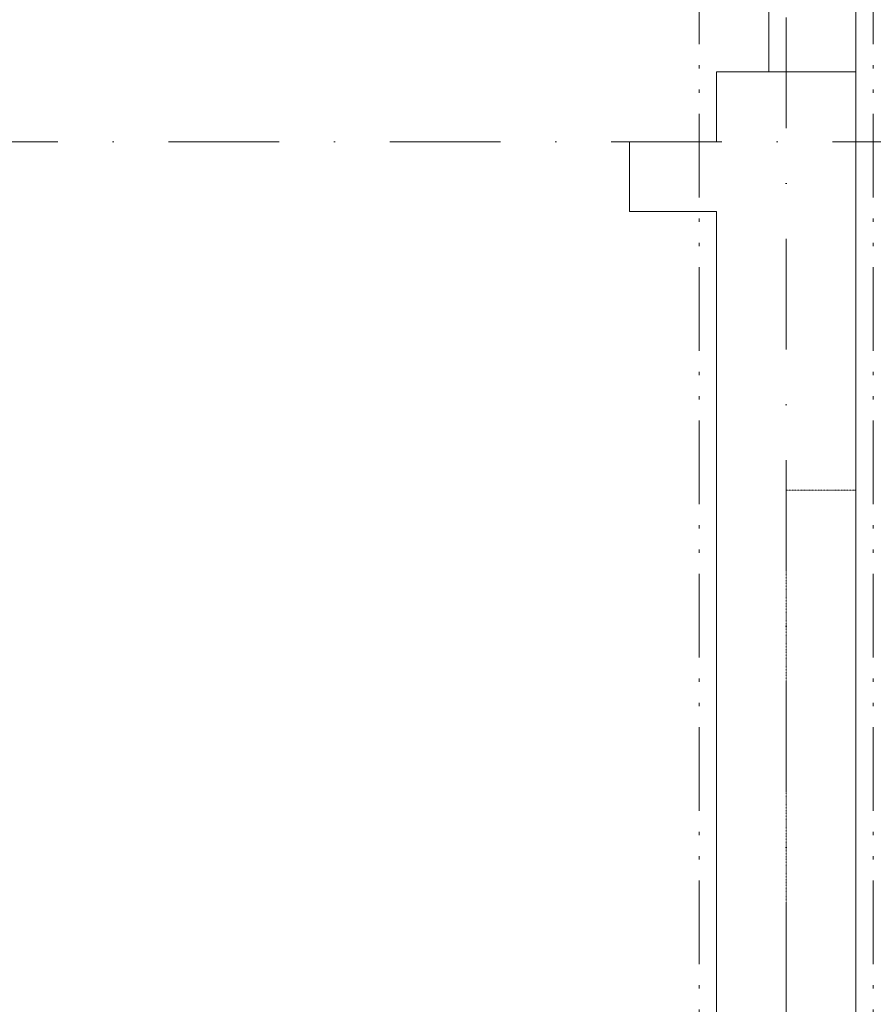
# Model space of a CAD drawing. Header units: millimetres. Extents: x 213386 to 459888, y 74252 to 208052.
# Tile 50 of 256: x 390427 to 392877, y 124957 to 127782. Entities that reach past the tile are written whole.
import ezdxf

# ---------------------------------------------------------------- set-up
doc = ezdxf.new("R2010")
doc.units = ezdxf.units.MM
for name, pattern in [('ACAD_ISO12W100', [22, 12, -3, 0.5, -3, 0.5, -3]), ('ČERCHOVANÁ', [25.4, 12.7, -6.35, 0, -6.35]), ('ČÁRKOVANÁ01-01', [2, 1, -1])]:
    doc.linetypes.add(name, pattern=pattern)
for name, color, linetype, lineweight in [('CARKOVANA', 255, 'ČÁRKOVANÁ01-01', 0), ('NAD', 255, 'ACAD_ISO12W100', 0), ('NOVÁ TLUSTÁ', 255, 'Continuous', 0), ('OSY', 255, 'Continuous', 0), ('ŽB', 255, 'Continuous', 0)]:
    doc.layers.add(name, color=color, linetype=linetype, lineweight=lineweight)

msp = doc.modelspace()

# ---------------------------------------------------------------- linework, layer by layer
at = {"layer": 'CARKOVANA', "ltscale": 0.05}
msp.add_lwpolyline([(392826.638, 123282.154), (392626.638, 123282.154), (392626.638, 126432.154), (392826.638, 126432.154)], dxfattribs=at)
at = {"layer": 'NAD', "ltscale": 20}
for points in [[(392376.638, 113632.154), (392376.638, 131632.154)], [(392876.638, 113632.154), (392876.638, 131632.154)]]:
    msp.add_lwpolyline(points, dxfattribs=at)
at = {"layer": 'NOVÁ TLUSTÁ', "ltscale": 5}
for p, q in [((392576.638, 127632.154), (392576.638, 128982.154)), ((392826.638, 127632.154), (392826.638, 128282.154))]:
    msp.add_line(p, q, dxfattribs=at)
at = {"layer": 'OSY', "linetype": 'ČERCHOVANÁ', "ltscale": 25}
for p, q in [((392626.638, 135409.563), (392626.638, 111157.929)), ((400063.194, 127432.154), (385251.638, 127432.154))]:
    msp.add_line(p, q, dxfattribs=at)
at = {"layer": 'ŽB'}
for p, q in [((392426.638, 127432.154), (392176.638, 127432.154)), ((392176.638, 127232.154), (392176.638, 127432.154)), ((392426.638, 127232.154), (392176.638, 127232.154))]:
    msp.add_line(p, q, dxfattribs=at)
for points in [[(392426.638, 127632.154), (392826.638, 127632.154)], [(392426.638, 127432.154), (392426.638, 127632.154)], [(392826.638, 117632.154), (392826.638, 127632.154)], [(392426.638, 118032.154), (392426.638, 127232.154)]]:
    msp.add_lwpolyline(points, dxfattribs=at)

doc.saveas('drawing.dxf')
